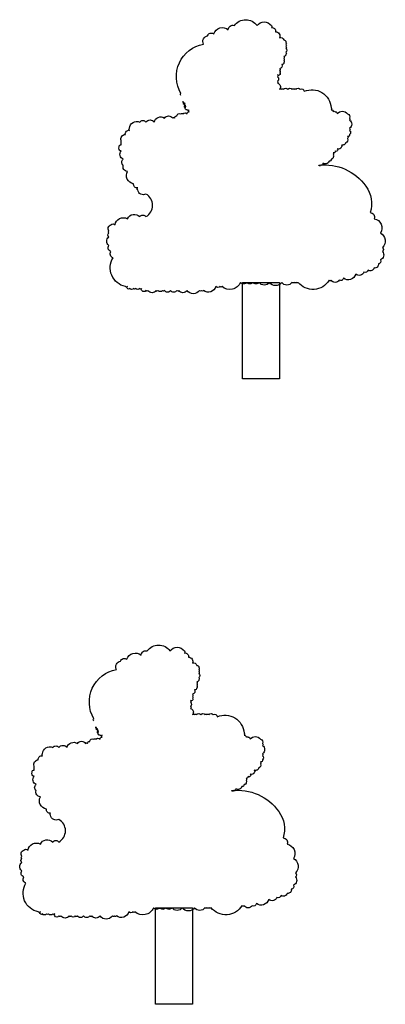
# Model space of a CAD drawing. Header units: metres. Extents: x -46051 to -13612, y -94 to 20642.
# Tile 4 of 22: x -33130 to -32858, y 4887 to 5620. Entities that reach past the tile are written whole.
import ezdxf

# ---------------------------------------------------------------- set-up
doc = ezdxf.new("R2010")
doc.units = ezdxf.units.M
doc.header["$LTSCALE"] = 1.5
doc.layers.add('rough', color=5, linetype='Continuous')

msp = doc.modelspace()

# ---------------------------------------------------------------- linework, layer by layer
at = {"layer": 'rough', "color": 0, "ltscale": 1.5}
for points in [[(-33010.48, 5563.86, -0.520567), (-33010.48, 5565.39, -0.520567), (-33010.48, 5565.39, -0.520567), (-32993.64, 5602.1, -0.520567), (-32993.64, 5602.1, -0.520567), (-32990.57, 5608.22, -0.520567), (-32990.57, 5608.22, -0.520567), (-32985.98, 5609.75, -0.520567), (-32985.98, 5609.75, -0.520567), (-32975.26, 5612.81, -0.520567), (-32975.26, 5612.81, -0.520567), (-32970.67, 5615.87, -0.520567), (-32970.67, 5615.87, -0.520567), (-32953.82, 5615.87, -0.520567), (-32953.82, 5615.87, -0.520567), (-32943.1, 5615.87, -0.520567), (-32943.1, 5615.87, -0.520567), (-32943.1, 5614.34, -0.520567), (-32943.1, 5614.34, -0.520567), (-32940.04, 5611.28, -0.520567), (-32940.04, 5611.28, -0.520567), (-32936.97, 5606.69, -0.520567), (-32936.97, 5606.69, -0.520567), (-32933.91, 5605.16, -0.520567), (-32933.91, 5605.16, -0.520567), (-32932.38, 5603.63, -0.520567), (-32932.38, 5603.63, -0.520567), (-32932.38, 5602.1, -0.520567), (-32932.38, 5602.1, -0.520567), (-32932.38, 5600.57, -0.520567), (-32932.38, 5600.57, -0.520567), (-32932.38, 5599.04, -0.520567), (-32932.38, 5599.04, -0.520567), (-32932.38, 5595.98, -0.520567), (-32932.38, 5595.98, -0.520567), (-32932.38, 5594.45, -0.520567), (-32932.38, 5594.45, -0.520567), (-32933.91, 5592.93, -0.520567), (-32933.91, 5592.93, -0.520567), (-32933.91, 5591.4, -0.520567), (-32933.91, 5591.4, -0.520567), (-32933.91, 5589.87, -0.520567), (-32933.91, 5589.87, -0.520567), (-32933.91, 5588.34, -0.520567), (-32933.91, 5588.34, -0.520567), (-32935.44, 5586.81, -0.520567), (-32935.44, 5586.81, -0.520567), (-32936.97, 5583.75, -0.520567), (-32936.97, 5583.75, -0.520567), (-32936.97, 5582.22, -0.520567), (-32936.97, 5582.22, -0.520567), (-32936.97, 5580.69, -0.520567), (-32936.97, 5580.69, -0.520567), (-32936.97, 5579.16, -0.520567), (-32936.97, 5579.16, -0.520567), (-32938.5, 5579.16, -0.520567), (-32938.5, 5579.16, -0.520567), (-32938.5, 5577.63, -0.520567), (-32938.5, 5577.63, -0.520567), (-32938.5, 5574.57, -0.520567), (-32938.5, 5574.57, -0.520567), (-32938.5, 5573.04, -0.520567), (-32938.5, 5573.04, -0.520567), (-32936.97, 5568.45, -0.520567), (-32936.97, 5568.45, -0.520567), (-32935.44, 5568.45, -0.520567), (-32935.44, 5568.45, -0.520567), (-32933.91, 5568.45, -0.520567), (-32933.91, 5568.45, -0.520567), (-32930.85, 5568.45, -0.520567), (-32930.85, 5568.45, -0.520567), (-32927.78, 5568.45, -0.520567), (-32927.78, 5568.45, -0.520567), (-32926.25, 5568.45, -0.520567), (-32926.25, 5568.45, -0.520567), (-32924.72, 5568.45, -0.520567), (-32924.72, 5568.45, -0.520567), (-32921.66, 5568.45, -0.520567), (-32921.66, 5568.45, -0.520567), (-32921.66, 5568.45, -0.520567), (-32918.6, 5566.92, -0.520567), (-32918.6, 5566.92, -0.520567), (-32898.69, 5554.68, -0.520567), (-32898.69, 5554.68, -0.520567), (-32898.69, 5553.15, -0.520567), (-32898.69, 5553.15, -0.520567), (-32897.15, 5551.62, -0.520567), (-32897.15, 5551.62, -0.520567), (-32895.62, 5551.62, -0.520567), (-32895.62, 5551.62, -0.520567), (-32894.09, 5550.09, -0.520567), (-32894.09, 5550.09, -0.520567), (-32886.43, 5550.09, -0.520567), (-32886.43, 5550.09, -0.520567), (-32884.9, 5547.03, -0.520567), (-32884.9, 5547.03, -0.520567), (-32884.9, 5545.51, -0.520567), (-32884.9, 5545.51, -0.520567), (-32884.9, 5539.39, -0.520567), (-32884.9, 5539.39, -0.520567), (-32884.9, 5537.86, -0.520567), (-32884.9, 5537.86, -0.520567), (-32884.9, 5534.8, -0.520567), (-32884.9, 5534.8, -0.520567), (-32886.43, 5533.27, -0.520567), (-32886.43, 5533.27, -0.520567), (-32886.43, 5531.74, -0.520567), (-32886.43, 5531.74, -0.520567), (-32887.97, 5528.68, -0.520567), (-32887.97, 5528.68, -0.520567), (-32889.5, 5527.15, -0.520567), (-32889.5, 5527.15, -0.520567), (-32891.03, 5527.15, -0.520567), (-32891.03, 5527.15, -0.520567), (-32891.03, 5525.62, -0.520567), (-32891.03, 5525.62, -0.520567), (-32894.09, 5524.09, -0.520567), (-32894.09, 5524.09, -0.520567), (-32894.09, 5522.56, -0.520567), (-32894.09, 5522.56, -0.520567), (-32895.62, 5522.56, -0.520567), (-32895.62, 5522.56, -0.520567), (-32897.15, 5521.03, -0.520567), (-32897.15, 5521.03, -0.520567), (-32897.15, 5519.5, -0.520567), (-32897.15, 5519.5, -0.520567), (-32897.15, 5517.97, -0.520567), (-32897.15, 5517.97, -0.520567), (-32898.69, 5516.44, -0.520567), (-32898.69, 5516.44, -0.520567), (-32900.22, 5514.91, -0.520567), (-32900.22, 5514.91, -0.520567), (-32904.81, 5513.38, -0.520567), (-32904.81, 5513.38, -0.520567), (-32906.34, 5511.85, -0.520567), (-32906.34, 5511.85, -0.520567), (-32906.34, 5511.85, -0.520567), (-32907.87, 5511.85, -0.520567), (-32907.87, 5511.85, -0.278601), (-32872.85, 5496.22, -0.520567), (-32872.85, 5496.22, 0.161557), (-32872.85, 5496.22, -0.520567), (-32872.85, 5496.22, -0.246553), (-32869.59, 5476.67, -0.520567), (-32869.59, 5476.67, -0.520567), (-32866.52, 5472.08, -0.520567), (-32866.52, 5472.08, -0.520567), (-32861.93, 5461.37, -0.520567), (-32861.93, 5461.37, -0.520567), (-32860.4, 5450.67, -0.520567), (-32860.4, 5450.67, -0.520567), (-32860.4, 5447.61, -0.520567), (-32860.4, 5447.61, -0.520567), (-32861.93, 5441.49, -0.520567), (-32861.93, 5441.49, -0.520567), (-32863.46, 5438.43, -0.520567), (-32863.46, 5438.43, -0.520567), (-32866.52, 5435.37, -0.520567), (-32866.52, 5435.37, -0.520567), (-32871.12, 5433.84, -0.520567), (-32871.12, 5433.84, -0.520567), (-32874.18, 5432.31, -0.520567), (-32874.18, 5432.31, -0.520567), (-32880.31, 5430.78, -0.520567), (-32880.31, 5430.78, -0.520567), (-32889.5, 5427.72, -0.520567), (-32889.5, 5427.72, -0.520567), (-32892.56, 5426.19, -0.520567), (-32892.56, 5426.19, -0.520567), (-32898.69, 5426.19, -0.520567), (-32898.69, 5426.19, -0.520567), (-32900.22, 5426.19, -0.520567), (-32900.22, 5426.19, -0.520567), (-32923.19, 5424.66, -0.520567), (-32923.19, 5424.66, -0.520567), (-32924.72, 5424.66, -0.520567), (-32924.72, 5424.66, -0.520567), (-32926.25, 5424.66, -0.520567), (-32926.25, 5424.66, -0.520567), (-32927.78, 5424.66, -0.520567), (-32927.78, 5424.66, -0.520567), (-32935.44, 5424.66, -0.520567), (-32935.44, 5424.66, -0.520567), (-32944.63, 5424.66, -0.520567), (-32944.63, 5424.66, -0.520567), (-32952.29, 5424.66, -0.520567), (-32952.29, 5424.66, -0.520567), (-32956.88, 5424.66, -0.520567), (-32956.88, 5424.66, -0.520567), (-32961.48, 5424.66, -0.520567), (-32961.48, 5424.66, -0.520567), (-32966.07, 5424.66, -0.520567), (-32966.07, 5424.66, -0.520567), (-32979.85, 5421.6, -0.520567), (-32979.85, 5421.6, -0.520567), (-32981.39, 5421.6, -0.520567), (-32981.39, 5421.6, -0.520567), (-32984.45, 5421.6, -0.520567), (-32984.45, 5421.6, -0.520567), (-32993.64, 5418.54, -0.520567), (-32993.64, 5418.54, -0.520567), (-32995.17, 5418.54, -0.520567), (-32995.17, 5418.54, -0.520567), (-32996.7, 5418.54, -0.520567), (-32996.7, 5418.54, -0.520567), (-33005.89, 5418.54, -0.520567), (-33005.89, 5418.54, -0.520567), (-33012.02, 5418.54, -0.520567), (-33012.02, 5418.54, -0.520567), (-33013.55, 5418.54, -0.520567), (-33013.55, 5418.54, -0.520567), (-33018.14, 5418.54, -0.520567), (-33018.14, 5418.54, -0.520567), (-33022.74, 5418.54, -0.520567), (-33022.74, 5418.54, -0.520567), (-33024.27, 5418.54, -0.520567), (-33024.27, 5418.54, -0.520567), (-33027.33, 5418.54, -0.520567), (-33027.33, 5418.54, -0.520567), (-33028.86, 5418.54, -0.520567), (-33028.86, 5418.54, -0.520567), (-33034.99, 5418.54, -0.520567), (-33034.99, 5418.54, -0.520567), (-33036.52, 5418.54, -0.520567), (-33036.52, 5418.54, -0.520567), (-33039.58, 5418.54, -0.520567), (-33039.58, 5418.54, -0.520567), (-33039.58, 5420.07, -0.520567), (-33039.58, 5420.07, -0.520567), (-33041.11, 5420.07, -0.520567), (-33041.11, 5420.07, -0.520567), (-33044.18, 5420.07, -0.520567), (-33044.18, 5420.07, -0.520567), (-33045.71, 5420.07, -0.520567), (-33045.71, 5420.07, -0.520567), (-33048.77, 5420.07, -0.520567), (-33048.77, 5420.07, -0.520567), (-33050.3, 5420.07, -0.520567), (-33050.3, 5420.07, -0.520567), (-33050.3, 5421.6, -0.520567), (-33050.3, 5421.6, -0.520567), (-33050.3, 5421.6, -0.520567), (-33051.83, 5421.6, -0.520567), (-33051.83, 5421.6, -0.520567), (-33061.02, 5443.02, -0.520567), (-33061.02, 5443.02, -0.520567), (-33062.55, 5447.61, -0.520567), (-33062.55, 5447.61, -0.520567), (-33064.09, 5452.2, -0.520567), (-33064.09, 5452.2, -0.520567), (-33064.09, 5458.31, -0.520567), (-33064.09, 5458.31, -0.520567), (-33064.09, 5461.37, -0.520567), (-33064.09, 5461.37, -0.520567), (-33064.09, 5462.9, -0.520567), (-33064.09, 5462.9, -0.520567), (-33062.55, 5467.49, -0.520567), (-33062.55, 5467.49, -0.520567), (-33059.49, 5467.49, -0.520567), (-33059.49, 5467.49, -0.520567), (-33050.3, 5472.08, -0.520567), (-33050.3, 5472.08, -0.520567), (-33041.11, 5473.61, -0.520567), (-33041.11, 5473.61, -0.520567), (-33036.52, 5473.61, -0.520567), (-33036.52, 5473.61, 0.58301), (-33036.52, 5490.44, -0.520567), (-33036.52, 5490.44, -0.520567), (-33036.52, 5490.44, -0.520567), (-33036.52, 5490.44, 5.253108), (-33036.52, 5490.44, -0.520567), (-33036.52, 5490.44, -0.314482), (-33036.52, 5490.44, -0.520567), (-33036.52, 5490.44, 4.550054), (-33036.52, 5490.44, -0.520567), (-33036.52, 5490.44, -0.520567), (-33036.52, 5490.44, 0.548931), (-33036.52, 5490.44, -0.520567), (-33036.52, 5490.44, -0.169038), (-33036.52, 5490.44, -0.520567), (-33036.52, 5490.44, -0.520567), (-33042.64, 5493.5, -0.520567), (-33042.64, 5493.5, -0.520567), (-33042.64, 5495.03, -0.520567), (-33042.64, 5495.03, -0.520567), (-33045.71, 5498.09, -0.520567), (-33045.71, 5498.09, -0.520567), (-33050.3, 5507.26, -0.520567), (-33050.3, 5507.26, -0.520567), (-33053.37, 5511.85, -0.520567), (-33053.37, 5511.85, -0.520567), (-33053.37, 5516.44, -0.520567), (-33053.37, 5516.44, -0.520567), (-33054.9, 5522.56, -0.520567), (-33054.9, 5522.56, -0.520567), (-33056.43, 5525.62, -0.520567), (-33056.43, 5525.62, -0.520567), (-33054.9, 5527.15, -0.520567), (-33054.9, 5527.15), (-33054.9, 5530.21, -0.520567), (-33054.9, 5530.21, -0.520567), (-33051.83, 5534.8, -0.520567), (-33051.83, 5534.8, -0.520567), (-33048.77, 5537.86, -0.520567), (-33048.77, 5537.86, -0.520567), (-33048.77, 5539.39, -0.520567), (-33048.77, 5539.39, -0.520567), (-33041.11, 5543.98, -0.520567), (-33041.11, 5543.98, -0.520567), (-33036.52, 5543.98, -0.520567), (-33036.52, 5543.98, -0.520567), (-33030.39, 5543.98, -0.520567), (-33030.39, 5543.98, -0.520567), (-33022.74, 5547.03, -0.520567), (-33022.74, 5547.03, -0.520567), (-33016.61, 5547.03, -0.520567), (-33016.61, 5547.03, -0.520567), (-33015.08, 5547.03, -0.520567), (-33015.08, 5547.03, -0.520567), (-33013.55, 5548.56, -0.520567), (-33013.55, 5548.56, -0.520567), (-33010.48, 5550.09, -0.520567), (-33010.48, 5550.09, -0.520567), (-33008.95, 5550.09, -0.520567), (-33008.95, 5550.09, -0.520567), (-33005.89, 5550.09, -0.520567), (-33005.89, 5550.09, -0.520567), (-33004.36, 5551.62, -0.520567), (-33004.36, 5551.62, -0.520567), (-33004.36, 5553.15, -0.520567), (-33004.36, 5553.15, -0.520567), (-33005.89, 5553.15, -0.520567), (-33005.89, 5553.15, -0.520567), (-33007.42, 5554.68, -0.520567), (-33007.42, 5554.68, -0.520567), (-33007.42, 5556.21, -0.520567), (-33007.42, 5556.21, -0.520567), (-33007.42, 5556.21, -0.520567), (-33007.42, 5557.74, -0.520567), (-33007.42, 5557.74, -0.520567), (-33008.95, 5559.27, -0.520567), (-33008.95, 5559.27, -0.520567), (-33008.95, 5557.74, -0.520567), (-33008.95, 5557.74, -0.520567), (-33007.42, 5554.68, -0.520567), (-33007.42, 5554.68)], [(-33075.3, 5098.19, -0.520567), (-33075.3, 5099.72, -0.520567), (-33075.3, 5099.72, -0.520567), (-33058.45, 5136.43, -0.520567), (-33058.45, 5136.43, -0.520567), (-33055.39, 5142.55, -0.520567), (-33055.39, 5142.55, -0.520567), (-33050.79, 5144.08, -0.520567), (-33050.79, 5144.08, -0.520567), (-33040.07, 5147.14, -0.520567), (-33040.07, 5147.14, -0.520567), (-33035.48, 5150.2, -0.520567), (-33035.48, 5150.2, -0.520567), (-33018.63, 5150.2, -0.520567), (-33018.63, 5150.2, -0.520567), (-33007.91, 5150.2, -0.520567), (-33007.91, 5150.2, -0.520567), (-33007.91, 5148.67, -0.520567), (-33007.91, 5148.67, -0.520567), (-33004.85, 5145.61, -0.520567), (-33004.85, 5145.61, -0.520567), (-33001.79, 5141.02, -0.520567), (-33001.79, 5141.02, -0.520567), (-32998.72, 5139.49, -0.520567), (-32998.72, 5139.49, -0.520567), (-32997.19, 5137.96, -0.520567), (-32997.19, 5137.96, -0.520567), (-32997.19, 5136.43, -0.520567), (-32997.19, 5136.43, -0.520567), (-32997.19, 5134.91, -0.520567), (-32997.19, 5134.91, -0.520567), (-32997.19, 5133.38, -0.520567), (-32997.19, 5133.38, -0.520567), (-32997.19, 5130.32, -0.520567), (-32997.19, 5130.32, -0.520567), (-32997.19, 5128.79, -0.520567), (-32997.19, 5128.79, -0.520567), (-32998.72, 5127.26, -0.520567), (-32998.72, 5127.26, -0.520567), (-32998.72, 5125.73, -0.520567), (-32998.72, 5125.73, -0.520567), (-32998.72, 5124.2, -0.520567), (-32998.72, 5124.2, -0.520567), (-32998.72, 5122.67, -0.520567), (-32998.72, 5122.67, -0.520567), (-33000.25, 5121.14, -0.520567), (-33000.25, 5121.14, -0.520567), (-33001.79, 5118.08, -0.520567), (-33001.79, 5118.08, -0.520567), (-33001.79, 5116.55, -0.520567), (-33001.79, 5116.55, -0.520567), (-33001.79, 5115.02, -0.520567), (-33001.79, 5115.02, -0.520567), (-33001.79, 5113.49, -0.520567), (-33001.79, 5113.49, -0.520567), (-33003.32, 5113.49, -0.520567), (-33003.32, 5113.49, -0.520567), (-33003.32, 5111.96, -0.520567), (-33003.32, 5111.96, -0.520567), (-33003.32, 5108.9, -0.520567), (-33003.32, 5108.9, -0.520567), (-33003.32, 5107.37, -0.520567), (-33003.32, 5107.37, -0.520567), (-33001.79, 5102.78, -0.520567), (-33001.79, 5102.78, -0.520567), (-33000.25, 5102.78, -0.520567), (-33000.25, 5102.78, -0.520567), (-32998.72, 5102.78, -0.520567), (-32998.72, 5102.78, -0.520567), (-32995.66, 5102.78, -0.520567), (-32995.66, 5102.78, -0.520567), (-32992.6, 5102.78, -0.520567), (-32992.6, 5102.78, -0.520567), (-32991.06, 5102.78, -0.520567), (-32991.06, 5102.78, -0.520567), (-32989.53, 5102.78, -0.520567), (-32989.53, 5102.78, -0.520567), (-32986.47, 5102.78, -0.520567), (-32986.47, 5102.78, -0.520567), (-32986.47, 5102.78, -0.520567), (-32983.41, 5101.25, -0.520567), (-32983.41, 5101.25, -0.520567), (-32963.5, 5089.01, -0.520567), (-32963.5, 5089.01, -0.520567), (-32963.5, 5087.49, -0.520567), (-32963.5, 5087.49, -0.520567), (-32961.97, 5085.96, -0.520567), (-32961.97, 5085.96, -0.520567), (-32960.44, 5085.96, -0.520567), (-32960.44, 5085.96, -0.520567), (-32958.9, 5084.43, -0.520567), (-32958.9, 5084.43, -0.520567), (-32951.25, 5084.43, -0.520567), (-32951.25, 5084.43, -0.520567), (-32949.72, 5081.37, -0.520567), (-32949.72, 5081.37, -0.520567), (-32949.72, 5079.84, -0.520567), (-32949.72, 5079.84, -0.520567), (-32949.72, 5073.72, -0.520567), (-32949.72, 5073.72, -0.520567), (-32949.72, 5072.19, -0.520567), (-32949.72, 5072.19, -0.520567), (-32949.72, 5069.13, -0.520567), (-32949.72, 5069.13, -0.520567), (-32951.25, 5067.6, -0.520567), (-32951.25, 5067.6, -0.520567), (-32951.25, 5066.07, -0.520567), (-32951.25, 5066.07, -0.520567), (-32952.78, 5063.01, -0.520567), (-32952.78, 5063.01, -0.520567), (-32954.31, 5061.48, -0.520567), (-32954.31, 5061.48, -0.520567), (-32955.84, 5061.48, -0.520567), (-32955.84, 5061.48, -0.520567), (-32955.84, 5059.95, -0.520567), (-32955.84, 5059.95, -0.520567), (-32958.9, 5058.42, -0.520567), (-32958.9, 5058.42, -0.520567), (-32958.9, 5056.89, -0.520567), (-32958.9, 5056.89, -0.520567), (-32960.44, 5056.89, -0.520567), (-32960.44, 5056.89, -0.520567), (-32961.97, 5055.36, -0.520567), (-32961.97, 5055.36, -0.520567), (-32961.97, 5053.83, -0.520567), (-32961.97, 5053.83, -0.520567), (-32961.97, 5052.3, -0.520567), (-32961.97, 5052.3, -0.520567), (-32963.5, 5050.77, -0.520567), (-32963.5, 5050.77, -0.520567), (-32965.03, 5049.24, -0.520567), (-32965.03, 5049.24, -0.520567), (-32969.62, 5047.71, -0.520567), (-32969.62, 5047.71, -0.520567), (-32971.16, 5046.18, -0.520567), (-32971.16, 5046.18, -0.520567), (-32971.16, 5046.18, -0.520567), (-32972.69, 5046.18, -0.520567), (-32972.69, 5046.18, -0.278601), (-32937.66, 5030.55, -0.520567), (-32937.66, 5030.55, 0.161557), (-32937.66, 5030.55, -0.520567), (-32937.66, 5030.55, -0.246553), (-32934.4, 5011, -0.520567), (-32934.4, 5011, -0.520567), (-32931.34, 5006.41, -0.520567), (-32931.34, 5006.41, -0.520567), (-32926.74, 4995.7, -0.520567), (-32926.74, 4995.7, -0.520567), (-32925.21, 4985, -0.520567), (-32925.21, 4985, -0.520567), (-32925.21, 4981.94, -0.520567), (-32925.21, 4981.94, -0.520567), (-32926.74, 4975.82, -0.520567), (-32926.74, 4975.82, -0.520567), (-32928.27, 4972.76, -0.520567), (-32928.27, 4972.76, -0.520567), (-32931.34, 4969.7, -0.520567), (-32931.34, 4969.7, -0.520567), (-32935.93, 4968.17, -0.520567), (-32935.93, 4968.17, -0.520567), (-32938.99, 4966.64, -0.520567), (-32938.99, 4966.64, -0.520567), (-32945.12, 4965.11, -0.520567), (-32945.12, 4965.11, -0.520567), (-32954.31, 4962.05, -0.520567), (-32954.31, 4962.05, -0.520567), (-32957.37, 4960.52, -0.520567), (-32957.37, 4960.52, -0.520567), (-32963.5, 4960.52, -0.520567), (-32963.5, 4960.52, -0.520567), (-32965.03, 4960.52, -0.520567), (-32965.03, 4960.52, -0.520567), (-32988, 4958.99, -0.520567), (-32988, 4958.99, -0.520567), (-32989.53, 4958.99, -0.520567), (-32989.53, 4958.99, -0.520567), (-32991.06, 4958.99, -0.520567), (-32991.06, 4958.99, -0.520567), (-32992.6, 4958.99, -0.520567), (-32992.6, 4958.99, -0.520567), (-33000.25, 4958.99, -0.520567), (-33000.25, 4958.99, -0.520567), (-33009.44, 4958.99, -0.520567), (-33009.44, 4958.99, -0.520567), (-33017.1, 4958.99, -0.520567), (-33017.1, 4958.99, -0.520567), (-33021.69, 4958.99, -0.520567), (-33021.69, 4958.99, -0.520567), (-33026.29, 4958.99, -0.520567), (-33026.29, 4958.99, -0.520567), (-33030.88, 4958.99, -0.520567), (-33030.88, 4958.99, -0.520567), (-33044.67, 4955.93, -0.520567), (-33044.67, 4955.93, -0.520567), (-33046.2, 4955.93, -0.520567), (-33046.2, 4955.93, -0.520567), (-33049.26, 4955.93, -0.520567), (-33049.26, 4955.93, -0.520567), (-33058.45, 4952.87, -0.520567), (-33058.45, 4952.87, -0.520567), (-33059.98, 4952.87, -0.520567), (-33059.98, 4952.87, -0.520567), (-33061.51, 4952.87, -0.520567), (-33061.51, 4952.87, -0.520567), (-33070.7, 4952.87, -0.520567), (-33070.7, 4952.87, -0.520567), (-33076.83, 4952.87, -0.520567), (-33076.83, 4952.87, -0.520567), (-33078.36, 4952.87, -0.520567), (-33078.36, 4952.87, -0.520567), (-33082.95, 4952.87, -0.520567), (-33082.95, 4952.87, -0.520567), (-33087.55, 4952.87, -0.520567), (-33087.55, 4952.87, -0.520567), (-33089.08, 4952.87, -0.520567), (-33089.08, 4952.87, -0.520567), (-33092.14, 4952.87, -0.520567), (-33092.14, 4952.87, -0.520567), (-33093.67, 4952.87, -0.520567), (-33093.67, 4952.87, -0.520567), (-33099.8, 4952.87, -0.520567), (-33099.8, 4952.87, -0.520567), (-33101.33, 4952.87, -0.520567), (-33101.33, 4952.87, -0.520567), (-33104.39, 4952.87, -0.520567), (-33104.39, 4952.87, -0.520567), (-33104.39, 4954.4, -0.520567), (-33104.39, 4954.4, -0.520567), (-33105.93, 4954.4, -0.520567), (-33105.93, 4954.4, -0.520567), (-33108.99, 4954.4, -0.520567), (-33108.99, 4954.4, -0.520567), (-33110.52, 4954.4, -0.520567), (-33110.52, 4954.4, -0.520567), (-33113.58, 4954.4, -0.520567), (-33113.58, 4954.4, -0.520567), (-33115.11, 4954.4, -0.520567), (-33115.11, 4954.4, -0.520567), (-33115.11, 4955.93, -0.520567), (-33115.11, 4955.93, -0.520567), (-33115.11, 4955.93, -0.520567), (-33116.65, 4955.93, -0.520567), (-33116.65, 4955.93, -0.520567), (-33125.83, 4977.35, -0.520567), (-33125.83, 4977.35, -0.520567), (-33127.37, 4981.94, -0.520567), (-33127.37, 4981.94, -0.520567), (-33128.9, 4986.53, -0.520567), (-33128.9, 4986.53, -0.520567), (-33128.9, 4992.65, -0.520567), (-33128.9, 4992.65, -0.520567), (-33128.9, 4995.7, -0.520567), (-33128.9, 4995.7, -0.520567), (-33128.9, 4997.23, -0.520567), (-33128.9, 4997.23, -0.520567), (-33127.37, 5001.82, -0.520567), (-33127.37, 5001.82, -0.520567), (-33124.3, 5001.82, -0.520567), (-33124.3, 5001.82, -0.520567), (-33115.11, 5006.41, -0.520567), (-33115.11, 5006.41, -0.520567), (-33105.93, 5007.94, -0.520567), (-33105.93, 5007.94, -0.520567), (-33101.33, 5007.94, -0.520567), (-33101.33, 5007.94, 0.58301), (-33101.33, 5024.77, -0.520567), (-33101.33, 5024.77, -0.520567), (-33101.33, 5024.77, -0.520567), (-33101.33, 5024.77, 5.253108), (-33101.33, 5024.77, -0.520567), (-33101.33, 5024.77, -0.314482), (-33101.33, 5024.77, -0.520567), (-33101.33, 5024.77, 4.550054), (-33101.33, 5024.77, -0.520567), (-33101.33, 5024.77, -0.520567), (-33101.33, 5024.77, 0.548931), (-33101.33, 5024.77, -0.520567), (-33101.33, 5024.77, -0.169038), (-33101.33, 5024.77, -0.520567), (-33101.33, 5024.77, -0.520567), (-33107.46, 5027.83, -0.520567), (-33107.46, 5027.83, -0.520567), (-33107.46, 5029.36, -0.520567), (-33107.46, 5029.36, -0.520567), (-33110.52, 5032.42, -0.520567), (-33110.52, 5032.42, -0.520567), (-33115.11, 5041.6, -0.520567), (-33115.11, 5041.6, -0.520567), (-33118.18, 5046.18, -0.520567), (-33118.18, 5046.18, -0.520567), (-33118.18, 5050.77, -0.520567), (-33118.18, 5050.77, -0.520567), (-33119.71, 5056.89, -0.520567), (-33119.71, 5056.89, -0.520567), (-33121.24, 5059.95, -0.520567), (-33121.24, 5059.95, -0.520567), (-33119.71, 5061.48, -0.520567), (-33119.71, 5061.48), (-33119.71, 5064.54, -0.520567), (-33119.71, 5064.54, -0.520567), (-33116.65, 5069.13, -0.520567), (-33116.65, 5069.13, -0.520567), (-33113.58, 5072.19, -0.520567), (-33113.58, 5072.19, -0.520567), (-33113.58, 5073.72, -0.520567), (-33113.58, 5073.72, -0.520567), (-33105.93, 5078.31, -0.520567), (-33105.93, 5078.31, -0.520567), (-33101.33, 5078.31, -0.520567), (-33101.33, 5078.31, -0.520567), (-33095.21, 5078.31, -0.520567), (-33095.21, 5078.31, -0.520567), (-33087.55, 5081.37, -0.520567), (-33087.55, 5081.37, -0.520567), (-33081.42, 5081.37, -0.520567), (-33081.42, 5081.37, -0.520567), (-33079.89, 5081.37, -0.520567), (-33079.89, 5081.37, -0.520567), (-33078.36, 5082.9, -0.520567), (-33078.36, 5082.9, -0.520567), (-33075.3, 5084.43, -0.520567), (-33075.3, 5084.43, -0.520567), (-33073.76, 5084.43, -0.520567), (-33073.76, 5084.43, -0.520567), (-33070.7, 5084.43, -0.520567), (-33070.7, 5084.43, -0.520567), (-33069.17, 5085.96, -0.520567), (-33069.17, 5085.96, -0.520567), (-33069.17, 5087.49, -0.520567), (-33069.17, 5087.49, -0.520567), (-33070.7, 5087.49, -0.520567), (-33070.7, 5087.49, -0.520567), (-33072.23, 5089.01, -0.520567), (-33072.23, 5089.01, -0.520567), (-33072.23, 5090.54, -0.520567), (-33072.23, 5090.54, -0.520567), (-33072.23, 5090.54, -0.520567), (-33072.23, 5092.07, -0.520567), (-33072.23, 5092.07, -0.520567), (-33073.76, 5093.6, -0.520567), (-33073.76, 5093.6, -0.520567), (-33073.76, 5092.07, -0.520567), (-33073.76, 5092.07, -0.520567), (-33072.23, 5089.01, -0.520567), (-33072.23, 5089.01)]]:
    msp.add_lwpolyline(points, format="xyb", dxfattribs=at)
for points in [[(-32964.54, 5424.66), (-32936.97, 5424.66), (-32936.97, 5352.77), (-32964.54, 5352.77)], [(-33029.35, 4958.99), (-33001.79, 4958.99), (-33001.79, 4887.1), (-33029.35, 4887.1)]]:
    msp.add_lwpolyline(points, close=True, dxfattribs=at)

doc.saveas('drawing.dxf')
